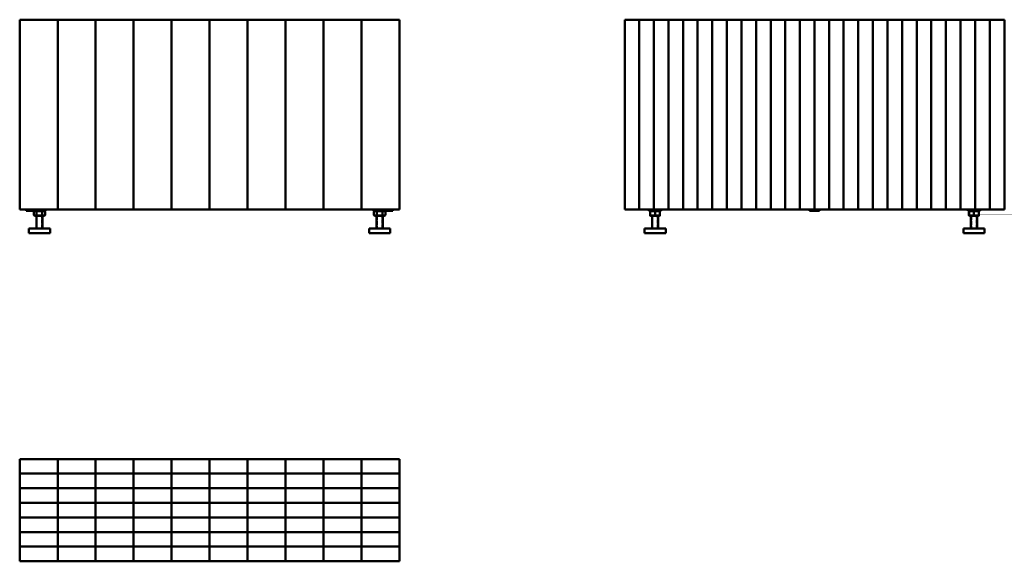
# Model space of a CAD drawing. Header units: millimetres. Extents: x 207 to 3144, y 550 to 1987.
# Tile 7 of 7: x 1729 to 3026, y 1274 to 1987. Entities that reach past the tile are written whole.
import ezdxf

# ---------------------------------------------------------------- set-up
doc = ezdxf.new("R2010")
doc.units = ezdxf.units.MM
doc.header["$LTSCALE"] = 8
doc.linetypes.add('DASHED', pattern=[0.2067, 0.1654, -0.0413])
doc.layers.add('Hidden Narrow (ANSI)', color=7, linetype='DASHED', lineweight=25)
doc.layers.add('Visible (ANSI)', color=7, linetype='Continuous', lineweight=50)

msp = doc.modelspace()

# ---------------------------------------------------------------- linework, layer by layer
at = {"layer": 'Hidden Narrow (ANSI)', "ltscale": 3.975954}
for p, q in [((1752.2, 1728.5), (1752.2, 1711.8)), ((1758.7, 1711.8), (1758.7, 1728.5)), ((2200.2, 1728.5), (2200.2, 1711.8)), ((2206.7, 1711.8), (2206.7, 1728.5)), ((2562.9, 1728.5), (2562.9, 1711.8)), ((2569.4, 1711.8), (2569.4, 1728.5)), ((2982.9, 1728.5), (2982.9, 1711.8)), ((2989.4, 1711.8), (2989.4, 1728.5))]:
    msp.add_line(p, q, dxfattribs=at)
at = {"layer": 'Hidden Narrow (ANSI)', "ltscale": 0.000232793}
for centre, start, end in [((1755.5, 1368.3), 151.6926, 151.7172), ((1755.5, 1368.3), 28.2828, 28.3074), ((2203.5, 1368.3), 151.6926, 151.7172), ((2203.5, 1368.3), 28.2828, 28.3074)]:
    msp.add_arc(centre, 3.26, start, end, dxfattribs=at)
at = {"layer": 'Visible (ANSI)'}
for p, q in [((1729.5, 1986.8), (1729.5, 1736.8)), ((1729.5, 1986.8), (1779.5, 1986.8)), ((1779.5, 1736.8), (1779.5, 1986.8)), ((1779.5, 1986.8), (1779.5, 1736.8)), ((1779.5, 1986.8), (1829.5, 1986.8)), ((1829.5, 1736.8), (1829.5, 1986.8)), ((1829.5, 1986.8), (1829.5, 1736.8)), ((1829.5, 1986.8), (1879.5, 1986.8)), ((1879.5, 1736.8), (1879.5, 1986.8)), ((1879.5, 1986.8), (1879.5, 1736.8)), ((1879.5, 1986.8), (1929.5, 1986.8)), ((1929.5, 1736.8), (1929.5, 1986.8)), ((1929.5, 1986.8), (1929.5, 1736.8)), ((1929.5, 1986.8), (1979.5, 1986.8)), ((1979.5, 1736.8), (1979.5, 1986.8)), ((1979.5, 1986.8), (1979.5, 1736.8)), ((1979.5, 1986.8), (2029.5, 1986.8)), ((2029.5, 1986.8), (2029.5, 1736.8)), ((2029.5, 1986.8), (2079.5, 1986.8)), ((2029.5, 1736.8), (2029.5, 1986.8)), ((2079.5, 1986.8), (2079.5, 1736.8)), ((2079.5, 1986.8), (2129.5, 1986.8)), ((2079.5, 1736.8), (2079.5, 1986.8)), ((2129.5, 1986.8), (2129.5, 1736.8)), ((2129.5, 1986.8), (2179.5, 1986.8)), ((2129.5, 1736.8), (2129.5, 1986.8)), ((2179.5, 1986.8), (2179.5, 1736.8)), ((2179.5, 1986.8), (2229.5, 1986.8)), ((2179.5, 1736.8), (2179.5, 1986.8)), ((2229.5, 1736.8), (2229.5, 1986.8)), ((2526.2, 1986.8), (2545.4, 1986.8)), ((2526.2, 1736.8), (2526.2, 1986.8)), ((2545.4, 1986.8), (2564.6, 1986.8)), ((2545.4, 1736.8), (2545.4, 1986.8)), ((2545.4, 1986.8), (2545.4, 1736.8)), ((2564.6, 1986.8), (2564.6, 1736.8)), ((2564.6, 1736.8), (2564.6, 1986.8)), ((2564.6, 1986.8), (2583.8, 1986.8)), ((2583.8, 1986.8), (2583.8, 1736.8)), ((2583.8, 1986.8), (2603.1, 1986.8)), ((2583.8, 1736.8), (2583.8, 1986.8)), ((2603.1, 1986.8), (2622.3, 1986.8)), ((2603.1, 1736.8), (2603.1, 1986.8)), ((2603.1, 1986.8), (2603.1, 1736.8)), ((2622.3, 1986.8), (2641.5, 1986.8)), ((2622.3, 1736.8), (2622.3, 1986.8)), ((2622.3, 1986.8), (2622.3, 1736.8)), ((2641.5, 1986.8), (2660.8, 1986.8)), ((2641.5, 1736.8), (2641.5, 1986.8)), ((2641.5, 1986.8), (2641.5, 1736.8)), ((2660.8, 1986.8), (2680, 1986.8)), ((2660.8, 1736.8), (2660.8, 1986.8)), ((2660.8, 1986.8), (2660.8, 1736.8)), ((2680, 1986.8), (2699.2, 1986.8)), ((2680, 1736.8), (2680, 1986.8)), ((2680, 1986.8), (2680, 1736.8)), ((2699.2, 1986.8), (2718.5, 1986.8)), ((2699.2, 1736.8), (2699.2, 1986.8)), ((2699.2, 1986.8), (2699.2, 1736.8)), ((2718.5, 1986.8), (2737.7, 1986.8)), ((2718.5, 1736.8), (2718.5, 1986.8)), ((2718.5, 1986.8), (2718.5, 1736.8)), ((2737.7, 1986.8), (2756.9, 1986.8)), ((2737.7, 1736.8), (2737.7, 1986.8)), ((2737.7, 1986.8), (2737.7, 1736.8)), ((2756.9, 1986.8), (2776.2, 1986.8)), ((2756.9, 1736.8), (2756.9, 1986.8)), ((2756.9, 1986.8), (2756.9, 1736.8)), ((2776.2, 1736.8), (2776.2, 1986.8)), ((2776.2, 1986.8), (2795.4, 1986.8)), ((2776.2, 1986.8), (2776.2, 1736.8)), ((2795.4, 1986.8), (2814.6, 1986.8)), ((2795.4, 1736.8), (2795.4, 1986.8)), ((2795.4, 1986.8), (2795.4, 1736.8)), ((2814.6, 1986.8), (2833.8, 1986.8)), ((2814.6, 1736.8), (2814.6, 1986.8)), ((2814.6, 1986.8), (2814.6, 1736.8)), ((2833.8, 1986.8), (2833.8, 1736.8)), ((2833.9, 1986.8), (2853.1, 1986.8)), ((2833.9, 1736.8), (2833.9, 1986.8)), ((2853.1, 1986.8), (2872.3, 1986.8)), ((2853.1, 1736.8), (2853.1, 1986.8)), ((2853.1, 1986.8), (2853.1, 1736.8)), ((2872.3, 1986.8), (2891.5, 1986.8)), ((2872.3, 1736.8), (2872.3, 1986.8)), ((2872.3, 1986.8), (2872.3, 1736.8)), ((2891.5, 1986.8), (2910.8, 1986.8)), ((2891.5, 1736.8), (2891.5, 1986.8)), ((2891.5, 1986.8), (2891.5, 1736.8)), ((2910.8, 1986.8), (2930, 1986.8)), ((2910.8, 1736.8), (2910.8, 1986.8)), ((2910.8, 1986.8), (2910.8, 1736.8)), ((2930, 1986.8), (2949.2, 1986.8)), ((2930, 1736.8), (2930, 1986.8)), ((2930, 1986.8), (2930, 1736.8)), ((2949.2, 1986.8), (2968.5, 1986.8)), ((2949.2, 1736.8), (2949.2, 1986.8)), ((2949.2, 1986.8), (2949.2, 1736.8)), ((2968.5, 1986.8), (2987.7, 1986.8)), ((2968.5, 1736.8), (2968.5, 1986.8)), ((2968.5, 1986.8), (2968.5, 1736.8)), ((2987.7, 1986.8), (2987.7, 1736.8)), ((2987.7, 1986.8), (3006.9, 1986.8)), ((2987.7, 1736.8), (2987.7, 1986.8)), ((3006.9, 1986.8), (3026.2, 1986.8)), ((3006.9, 1736.8), (3006.9, 1986.8)), ((3006.9, 1986.8), (3006.9, 1736.8)), ((3026.2, 1986.8), (3026.2, 1736.8)), ((2564.6, 1761.8), (2564.6, 1761.8)), ((2564.6, 1752.8), (2564.6, 1752.8)), ((2987.7, 1761.8), (2987.7, 1761.8)), ((2987.7, 1752.8), (2987.7, 1752.8)), ((2564.6, 1747.6), (2564.6, 1747.6)), ((2776.2, 1749.3), (2776.2, 1749.3)), ((2776.2, 1744.8), (2776.2, 1744.8)), ((2987.7, 1747.6), (2987.7, 1747.6)), ((1779.5, 1736.8), (1729.5, 1736.8)), ((1738, 1735.3), (1738, 1736.8)), ((1738, 1735.3), (1747.5, 1735.3)), ((1747.5, 1735.3), (1747.5, 1736.8)), ((1747.5, 1735.3), (1763.5, 1735.3)), ((1749.7, 1735.3), (1748, 1734.3)), ((1748, 1729.4), (1748, 1734.3)), ((1749.7, 1728.5), (1748, 1729.4)), ((1749.7, 1728.5), (1761.3, 1728.5)), ((1751.5, 1711.8), (1751.5, 1728.5)), ((1751.7, 1729.4), (1751.7, 1734.3)), ((1759.2, 1729.4), (1759.2, 1734.3)), ((1759.5, 1711.8), (1759.5, 1728.5)), ((1761.3, 1735.3), (1763, 1734.3)), ((1761.3, 1728.5), (1763, 1729.4)), ((1763, 1729.4), (1763, 1734.3)), ((1763.5, 1735.3), (1763.5, 1736.8)), ((1829.5, 1736.8), (1779.5, 1736.8)), ((1879.5, 1736.8), (1829.5, 1736.8)), ((1929.5, 1736.8), (1879.5, 1736.8)), ((1979.5, 1736.8), (1929.5, 1736.8)), ((2029.5, 1736.8), (1979.5, 1736.8)), ((2079.5, 1736.8), (2029.5, 1736.8)), ((2129.5, 1736.8), (2079.5, 1736.8)), ((2179.5, 1736.8), (2129.5, 1736.8)), ((2229.5, 1736.8), (2179.5, 1736.8)), ((2195.5, 1735.3), (2195.5, 1736.8)), ((2195.5, 1735.3), (2211.5, 1735.3)), ((2197.7, 1735.3), (2196, 1734.3)), ((2196, 1729.4), (2196, 1734.3)), ((2197.7, 1728.5), (2196, 1729.4)), ((2197.7, 1728.5), (2209.3, 1728.5)), ((2199.5, 1711.8), (2199.5, 1728.5)), ((2199.7, 1729.4), (2199.7, 1734.3)), ((2207.2, 1729.4), (2207.2, 1734.3)), ((2207.5, 1711.8), (2207.5, 1728.5)), ((2209.3, 1735.3), (2211, 1734.3)), ((2209.3, 1728.5), (2211, 1729.4)), ((2211, 1729.4), (2211, 1734.3)), ((2211.5, 1735.3), (2211.5, 1736.8)), ((2211.5, 1735.3), (2221, 1735.3)), ((2221, 1735.3), (2221, 1736.8)), ((2545.4, 1736.8), (2526.2, 1736.8)), ((2564.6, 1736.8), (2545.4, 1736.8)), ((2558.2, 1735.3), (2558.2, 1736.8)), ((2558.2, 1735.3), (2574.2, 1735.3)), ((2559.6, 1729.4), (2559.6, 1734.3)), ((2560.4, 1735.3), (2559.7, 1734.9)), ((2559.7, 1729.4), (2559.7, 1734.3)), ((2560.4, 1728.5), (2559.7, 1728.9)), ((2560.4, 1728.5), (2572, 1728.5)), ((2562.2, 1711.8), (2562.2, 1728.5)), ((2583.8, 1736.8), (2564.6, 1736.8)), ((2564.6, 1736.8), (2564.6, 1736.8)), ((2566.2, 1729.4), (2566.2, 1734.3)), ((2570.2, 1711.8), (2570.2, 1728.5)), ((2572, 1735.3), (2572.7, 1734.9)), ((2572, 1728.5), (2572.7, 1728.9)), ((2572.7, 1729.4), (2572.7, 1734.3)), ((2574.2, 1735.3), (2574.2, 1736.8)), ((2603.1, 1736.8), (2583.8, 1736.8)), ((2622.3, 1736.8), (2603.1, 1736.8)), ((2641.5, 1736.8), (2622.3, 1736.8)), ((2660.8, 1736.8), (2641.5, 1736.8)), ((2680, 1736.8), (2660.8, 1736.8)), ((2699.2, 1736.8), (2680, 1736.8)), ((2718.5, 1736.8), (2699.2, 1736.8)), ((2737.7, 1736.8), (2718.5, 1736.8)), ((2756.9, 1736.8), (2737.7, 1736.8)), ((2776.2, 1736.8), (2756.9, 1736.8)), ((2769.7, 1735.3), (2769.7, 1736.8)), ((2769.7, 1735.3), (2782.7, 1735.3)), ((2776.2, 1736.8), (2776.2, 1736.8)), ((2795.4, 1736.8), (2776.2, 1736.8)), ((2782.7, 1735.3), (2782.7, 1736.8)), ((2814.6, 1736.8), (2795.4, 1736.8)), ((2833.8, 1736.8), (2814.6, 1736.8)), ((2853.1, 1736.8), (2833.9, 1736.8)), ((2872.3, 1736.8), (2853.1, 1736.8)), ((2891.5, 1736.8), (2872.3, 1736.8)), ((2910.8, 1736.8), (2891.5, 1736.8)), ((2930, 1736.8), (2910.8, 1736.8)), ((2949.2, 1736.8), (2930, 1736.8)), ((2968.5, 1736.8), (2949.2, 1736.8)), ((2987.7, 1736.8), (2968.5, 1736.8)), ((2978.2, 1735.3), (2978.2, 1736.8)), ((2978.2, 1735.3), (2994.2, 1735.3)), ((2979.6, 1729.4), (2979.6, 1734.3)), ((2980.4, 1735.3), (2979.7, 1734.9)), ((2979.7, 1729.4), (2979.7, 1734.3)), ((2980.4, 1728.5), (2979.7, 1728.9)), ((2980.4, 1728.5), (2992, 1728.5)), ((2982.2, 1711.8), (2982.2, 1728.5)), ((2986.2, 1729.4), (2986.2, 1734.3)), ((3006.9, 1736.8), (2987.7, 1736.8)), ((2987.7, 1736.8), (2987.7, 1736.8)), ((2990.2, 1711.8), (2990.2, 1728.5)), ((2992, 1735.3), (2992.7, 1734.9)), ((2992, 1728.5), (2992.7, 1728.9)), ((2992.7, 1729.4), (2992.7, 1734.3)), ((2994.2, 1735.3), (2994.2, 1736.8)), ((3026.2, 1736.8), (3006.9, 1736.8)), ((1769.5, 1711.8), (1741.5, 1711.8)), ((1741.5, 1705.8), (1741.5, 1711.8)), ((1769.5, 1705.8), (1769.5, 1711.8)), ((2217.5, 1711.8), (2189.5, 1711.8)), ((2189.5, 1705.8), (2189.5, 1711.8)), ((2217.5, 1705.8), (2217.5, 1711.8)), ((2580.2, 1711.8), (2552.2, 1711.8)), ((2552.2, 1705.8), (2552.2, 1711.8)), ((2580.2, 1705.8), (2580.2, 1711.8)), ((3000.2, 1711.8), (2972.2, 1711.8)), ((2972.2, 1705.8), (2972.2, 1711.8)), ((3000.2, 1705.8), (3000.2, 1711.8)), ((1769.5, 1705.8), (1741.5, 1705.8)), ((2217.5, 1705.8), (2189.5, 1705.8)), ((2580.2, 1705.8), (2552.2, 1705.8)), ((3000.2, 1705.8), (2972.2, 1705.8)), ((1729.5, 1408.3), (1729.5, 1389.1)), ((1779.5, 1408.3), (1729.5, 1408.3)), ((1779.5, 1408.3), (1779.5, 1389.1)), ((1829.5, 1408.3), (1779.5, 1408.3)), ((1779.5, 1389.1), (1779.5, 1408.3)), ((1829.5, 1408.3), (1829.5, 1389.1)), ((1879.5, 1408.3), (1829.5, 1408.3)), ((1829.5, 1389.1), (1829.5, 1408.3)), ((1879.5, 1408.3), (1879.5, 1389.1)), ((1929.5, 1408.3), (1879.5, 1408.3)), ((1879.5, 1389.1), (1879.5, 1408.3)), ((1929.5, 1408.3), (1929.5, 1389.1)), ((1979.5, 1408.3), (1929.5, 1408.3)), ((1929.5, 1389.1), (1929.5, 1408.3)), ((1979.5, 1408.3), (1979.5, 1389.1)), ((2029.5, 1408.3), (1979.5, 1408.3)), ((1979.5, 1389.1), (1979.5, 1408.3)), ((2029.5, 1389.1), (2029.5, 1408.3)), ((2029.5, 1408.3), (2029.5, 1389.1)), ((2079.5, 1408.3), (2029.5, 1408.3)), ((2079.5, 1389.1), (2079.5, 1408.3)), ((2079.5, 1408.3), (2079.5, 1389.1)), ((2129.5, 1408.3), (2079.5, 1408.3)), ((2129.5, 1389.1), (2129.5, 1408.3)), ((2129.5, 1408.3), (2129.5, 1389.1)), ((2179.5, 1408.3), (2129.5, 1408.3)), ((2179.5, 1389.1), (2179.5, 1408.3)), ((2179.5, 1408.3), (2179.5, 1389.1)), ((2229.5, 1408.3), (2179.5, 1408.3)), ((2229.5, 1389.1), (2229.5, 1408.3)), ((1729.5, 1389.1), (1729.5, 1369.9)), ((1779.5, 1389.1), (1729.5, 1389.1)), ((1729.5, 1389.1), (1779.5, 1389.1)), ((1779.5, 1369.9), (1779.5, 1389.1)), ((1779.5, 1389.1), (1779.5, 1369.9)), ((1829.5, 1389.1), (1779.5, 1389.1)), ((1779.5, 1389.1), (1829.5, 1389.1)), ((1829.5, 1389.1), (1829.5, 1369.9)), ((1879.5, 1389.1), (1829.5, 1389.1)), ((1829.5, 1389.1), (1879.5, 1389.1)), ((1829.5, 1369.9), (1829.5, 1389.1)), ((1879.5, 1389.1), (1879.5, 1369.9)), ((1929.5, 1389.1), (1879.5, 1389.1)), ((1879.5, 1389.1), (1929.5, 1389.1)), ((1879.5, 1369.9), (1879.5, 1389.1)), ((1929.5, 1389.1), (1929.5, 1369.9)), ((1979.5, 1389.1), (1929.5, 1389.1)), ((1929.5, 1389.1), (1979.5, 1389.1)), ((1929.5, 1369.9), (1929.5, 1389.1)), ((1979.5, 1389.1), (1979.5, 1369.9)), ((2029.5, 1389.1), (1979.5, 1389.1)), ((1979.5, 1389.1), (2029.5, 1389.1)), ((1979.5, 1369.9), (1979.5, 1389.1)), ((2029.5, 1369.9), (2029.5, 1389.1)), ((2029.5, 1389.1), (2029.5, 1369.9)), ((2079.5, 1389.1), (2029.5, 1389.1)), ((2029.5, 1389.1), (2079.5, 1389.1)), ((2079.5, 1369.9), (2079.5, 1389.1)), ((2079.5, 1389.1), (2079.5, 1369.9)), ((2129.5, 1389.1), (2079.5, 1389.1)), ((2079.5, 1389.1), (2129.5, 1389.1)), ((2129.5, 1369.9), (2129.5, 1389.1)), ((2129.5, 1389.1), (2129.5, 1369.9)), ((2179.5, 1389.1), (2129.5, 1389.1)), ((2129.5, 1389.1), (2179.5, 1389.1)), ((2179.5, 1369.9), (2179.5, 1389.1)), ((2229.5, 1389.1), (2179.5, 1389.1)), ((2179.5, 1389.1), (2179.5, 1369.9)), ((2179.5, 1389.1), (2229.5, 1389.1)), ((2229.5, 1369.9), (2229.5, 1389.1)), ((1729.5, 1369.9), (1779.5, 1369.9)), ((1779.5, 1369.9), (1729.5, 1369.9)), ((1729.5, 1369.9), (1729.5, 1350.6)), ((1779.5, 1350.6), (1779.5, 1369.9)), ((1779.5, 1369.9), (1779.5, 1350.6)), ((1829.5, 1369.9), (1779.5, 1369.9)), ((1779.5, 1369.9), (1829.5, 1369.9)), ((1829.5, 1369.9), (1829.5, 1350.6)), ((1879.5, 1369.9), (1829.5, 1369.9)), ((1829.5, 1369.9), (1879.5, 1369.9)), ((1829.5, 1350.6), (1829.5, 1369.9)), ((1879.5, 1369.9), (1879.5, 1350.6)), ((1929.5, 1369.9), (1879.5, 1369.9)), ((1879.5, 1369.9), (1929.5, 1369.9)), ((1879.5, 1350.6), (1879.5, 1369.9)), ((1929.5, 1369.9), (1929.5, 1350.6)), ((1979.5, 1369.9), (1929.5, 1369.9)), ((1929.5, 1369.9), (1979.5, 1369.9)), ((1929.5, 1350.6), (1929.5, 1369.9)), ((1979.5, 1369.9), (1979.5, 1350.6)), ((2029.5, 1369.9), (1979.5, 1369.9)), ((1979.5, 1369.9), (2029.5, 1369.9)), ((1979.5, 1350.6), (1979.5, 1369.9)), ((2029.5, 1350.6), (2029.5, 1369.9)), ((2029.5, 1369.9), (2029.5, 1350.6)), ((2079.5, 1369.9), (2029.5, 1369.9)), ((2029.5, 1369.9), (2079.5, 1369.9)), ((2079.5, 1350.6), (2079.5, 1369.9)), ((2079.5, 1369.9), (2079.5, 1350.6)), ((2129.5, 1369.9), (2079.5, 1369.9)), ((2079.5, 1369.9), (2129.5, 1369.9)), ((2129.5, 1350.6), (2129.5, 1369.9)), ((2129.5, 1369.9), (2129.5, 1350.6)), ((2179.5, 1369.9), (2129.5, 1369.9)), ((2129.5, 1369.9), (2179.5, 1369.9)), ((2179.5, 1350.6), (2179.5, 1369.9)), ((2229.5, 1369.9), (2179.5, 1369.9)), ((2179.5, 1369.9), (2179.5, 1350.6)), ((2179.5, 1369.9), (2229.5, 1369.9)), ((2229.5, 1350.6), (2229.5, 1369.9)), ((1729.5, 1350.6), (1779.5, 1350.6)), ((1729.5, 1350.6), (1729.5, 1331.4)), ((1779.5, 1350.6), (1729.5, 1350.6)), ((1779.5, 1350.6), (1779.5, 1331.4)), ((1829.5, 1350.6), (1779.5, 1350.6)), ((1779.5, 1350.6), (1829.5, 1350.6)), ((1779.5, 1331.4), (1779.5, 1350.6)), ((1829.5, 1350.6), (1829.5, 1331.4)), ((1879.5, 1350.6), (1829.5, 1350.6)), ((1829.5, 1350.6), (1879.5, 1350.6)), ((1829.5, 1331.4), (1829.5, 1350.6)), ((1879.5, 1350.6), (1879.5, 1331.4)), ((1929.5, 1350.6), (1879.5, 1350.6)), ((1879.5, 1350.6), (1929.5, 1350.6)), ((1879.5, 1331.4), (1879.5, 1350.6)), ((1929.5, 1350.6), (1929.5, 1331.4)), ((1979.5, 1350.6), (1929.5, 1350.6)), ((1929.5, 1350.6), (1979.5, 1350.6)), ((1929.5, 1331.4), (1929.5, 1350.6)), ((1979.5, 1350.6), (1979.5, 1331.4)), ((2029.5, 1350.6), (1979.5, 1350.6)), ((1979.5, 1350.6), (2029.5, 1350.6)), ((1979.5, 1331.4), (1979.5, 1350.6)), ((2029.5, 1331.4), (2029.5, 1350.6)), ((2029.5, 1350.6), (2029.5, 1331.4)), ((2079.5, 1350.6), (2029.5, 1350.6)), ((2029.5, 1350.6), (2079.5, 1350.6)), ((2079.5, 1331.4), (2079.5, 1350.6)), ((2079.5, 1350.6), (2079.5, 1331.4)), ((2129.5, 1350.6), (2079.5, 1350.6)), ((2079.5, 1350.6), (2129.5, 1350.6)), ((2129.5, 1331.4), (2129.5, 1350.6)), ((2129.5, 1350.6), (2129.5, 1331.4)), ((2179.5, 1350.6), (2129.5, 1350.6)), ((2129.5, 1350.6), (2179.5, 1350.6)), ((2179.5, 1331.4), (2179.5, 1350.6)), ((2179.5, 1350.6), (2179.5, 1331.4)), ((2229.5, 1350.6), (2179.5, 1350.6)), ((2179.5, 1350.6), (2229.5, 1350.6)), ((2229.5, 1331.4), (2229.5, 1350.6)), ((1729.5, 1331.4), (1729.5, 1312.2)), ((1779.5, 1331.4), (1729.5, 1331.4)), ((1729.5, 1331.4), (1779.5, 1331.4)), ((1779.5, 1331.4), (1779.5, 1312.2)), ((1829.5, 1331.4), (1779.5, 1331.4)), ((1779.5, 1331.4), (1829.5, 1331.4)), ((1779.5, 1312.2), (1779.5, 1331.4)), ((1829.5, 1331.4), (1829.5, 1312.2)), ((1879.5, 1331.4), (1829.5, 1331.4)), ((1829.5, 1331.4), (1879.5, 1331.4)), ((1829.5, 1312.2), (1829.5, 1331.4)), ((1879.5, 1331.4), (1879.5, 1312.2)), ((1929.5, 1331.4), (1879.5, 1331.4)), ((1879.5, 1331.4), (1929.5, 1331.4)), ((1879.5, 1312.2), (1879.5, 1331.4)), ((1929.5, 1331.4), (1929.5, 1312.2)), ((1979.5, 1331.4), (1929.5, 1331.4)), ((1929.5, 1331.4), (1979.5, 1331.4)), ((1929.5, 1312.2), (1929.5, 1331.4)), ((1979.5, 1331.4), (1979.5, 1312.2)), ((2029.5, 1331.4), (1979.5, 1331.4)), ((1979.5, 1331.4), (2029.5, 1331.4)), ((1979.5, 1312.2), (1979.5, 1331.4)), ((2029.5, 1312.2), (2029.5, 1331.4)), ((2029.5, 1331.4), (2029.5, 1312.2)), ((2079.5, 1331.4), (2029.5, 1331.4)), ((2029.5, 1331.4), (2079.5, 1331.4)), ((2079.5, 1312.2), (2079.5, 1331.4)), ((2079.5, 1331.4), (2079.5, 1312.2)), ((2129.5, 1331.4), (2079.5, 1331.4)), ((2079.5, 1331.4), (2129.5, 1331.4)), ((2129.5, 1312.2), (2129.5, 1331.4)), ((2129.5, 1331.4), (2129.5, 1312.2)), ((2179.5, 1331.4), (2129.5, 1331.4)), ((2129.5, 1331.4), (2179.5, 1331.4)), ((2179.5, 1312.2), (2179.5, 1331.4)), ((2179.5, 1331.4), (2179.5, 1312.2)), ((2229.5, 1331.4), (2179.5, 1331.4)), ((2179.5, 1331.4), (2229.5, 1331.4)), ((2229.5, 1312.2), (2229.5, 1331.4)), ((1729.5, 1312.2), (1729.5, 1293)), ((1779.5, 1312.2), (1729.5, 1312.2)), ((1729.5, 1312.2), (1779.5, 1312.2)), ((1779.5, 1312.2), (1779.5, 1293)), ((1829.5, 1312.2), (1779.5, 1312.2)), ((1779.5, 1312.2), (1829.5, 1312.2)), ((1779.5, 1293), (1779.5, 1312.2)), ((1829.5, 1312.2), (1829.5, 1293)), ((1879.5, 1312.2), (1829.5, 1312.2)), ((1829.5, 1312.2), (1879.5, 1312.2)), ((1829.5, 1293), (1829.5, 1312.2)), ((1879.5, 1312.2), (1879.5, 1293)), ((1929.5, 1312.2), (1879.5, 1312.2)), ((1879.5, 1312.2), (1929.5, 1312.2)), ((1879.5, 1293), (1879.5, 1312.2)), ((1929.5, 1312.2), (1929.5, 1293)), ((1979.5, 1312.2), (1929.5, 1312.2)), ((1929.5, 1312.2), (1979.5, 1312.2)), ((1929.5, 1293), (1929.5, 1312.2)), ((1979.5, 1312.2), (1979.5, 1293)), ((2029.5, 1312.2), (1979.5, 1312.2)), ((1979.5, 1312.2), (2029.5, 1312.2)), ((1979.5, 1293), (1979.5, 1312.2)), ((2029.5, 1293), (2029.5, 1312.2)), ((2029.5, 1312.2), (2029.5, 1293)), ((2079.5, 1312.2), (2029.5, 1312.2)), ((2029.5, 1312.2), (2079.5, 1312.2)), ((2079.5, 1293), (2079.5, 1312.2)), ((2079.5, 1312.2), (2079.5, 1293)), ((2129.5, 1312.2), (2079.5, 1312.2)), ((2079.5, 1312.2), (2129.5, 1312.2)), ((2129.5, 1293), (2129.5, 1312.2)), ((2129.5, 1312.2), (2129.5, 1293)), ((2179.5, 1312.2), (2129.5, 1312.2)), ((2129.5, 1312.2), (2179.5, 1312.2)), ((2179.5, 1293), (2179.5, 1312.2)), ((2179.5, 1312.2), (2179.5, 1293)), ((2229.5, 1312.2), (2179.5, 1312.2)), ((2179.5, 1312.2), (2229.5, 1312.2)), ((2229.5, 1293), (2229.5, 1312.2)), ((1729.5, 1293), (1729.5, 1273.7)), ((1779.5, 1293), (1729.5, 1293)), ((1729.5, 1293), (1779.5, 1293)), ((1779.5, 1293), (1779.5, 1273.7)), ((1829.5, 1293), (1779.5, 1293)), ((1779.5, 1293), (1829.5, 1293)), ((1779.5, 1273.7), (1779.5, 1293)), ((1829.5, 1293), (1829.5, 1273.7)), ((1879.5, 1293), (1829.5, 1293)), ((1829.5, 1293), (1879.5, 1293)), ((1829.5, 1273.7), (1829.5, 1293)), ((1879.5, 1293), (1879.5, 1273.7)), ((1929.5, 1293), (1879.5, 1293)), ((1879.5, 1293), (1929.5, 1293)), ((1879.5, 1273.7), (1879.5, 1293)), ((1929.5, 1293), (1929.5, 1273.7)), ((1979.5, 1293), (1929.5, 1293)), ((1929.5, 1293), (1979.5, 1293)), ((1929.5, 1273.7), (1929.5, 1293)), ((1979.5, 1293), (1979.5, 1273.7)), ((2029.5, 1293), (1979.5, 1293)), ((1979.5, 1293), (2029.5, 1293)), ((1979.5, 1273.7), (1979.5, 1293)), ((2029.5, 1273.7), (2029.5, 1293)), ((2029.5, 1293), (2029.5, 1273.7)), ((2079.5, 1293), (2029.5, 1293)), ((2029.5, 1293), (2079.5, 1293)), ((2079.5, 1273.7), (2079.5, 1293)), ((2079.5, 1293), (2079.5, 1273.7)), ((2129.5, 1293), (2079.5, 1293)), ((2079.5, 1293), (2129.5, 1293)), ((2129.5, 1273.7), (2129.5, 1293)), ((2129.5, 1293), (2129.5, 1273.7)), ((2179.5, 1293), (2129.5, 1293)), ((2129.5, 1293), (2179.5, 1293)), ((2179.5, 1273.7), (2179.5, 1293)), ((2179.5, 1293), (2179.5, 1273.7)), ((2229.5, 1293), (2179.5, 1293)), ((2179.5, 1293), (2229.5, 1293)), ((2229.5, 1273.7), (2229.5, 1293)), ((1729.5, 1273.7), (1779.5, 1273.7)), ((1779.5, 1273.7), (1829.5, 1273.7)), ((1829.5, 1273.7), (1879.5, 1273.7)), ((1879.5, 1273.7), (1929.5, 1273.7)), ((1929.5, 1273.7), (1979.5, 1273.7)), ((1979.5, 1273.7), (2029.5, 1273.7)), ((2029.5, 1273.7), (2079.5, 1273.7)), ((2079.5, 1273.7), (2129.5, 1273.7)), ((2129.5, 1273.7), (2179.5, 1273.7)), ((2179.5, 1273.7), (2229.5, 1273.7))]:
    msp.add_line(p, q, dxfattribs=at)
for centre, radius, start, end in [((1755.5, 1368.3), 14, 173.6682, 173.6733), ((1755.5, 1368.3), 8, 168.8721, 168.8811), ((1755.5, 1368.3), 5.55, 163.8473, 163.8605), ((1755.5, 1368.3), 4.55, 160.1633, 160.1798), ((1755.5, 1368.3), 4, 157.2942, 157.3133), ((1755.5, 1368.3), 4, 22.6867, 22.7058), ((1755.5, 1368.3), 4.55, 19.8202, 19.8367), ((1755.5, 1368.3), 5.55, 16.1395, 16.1527), ((1755.5, 1368.3), 8, 11.1189, 11.1279), ((1755.5, 1368.3), 14, 6.3267, 6.3318), ((2203.5, 1368.3), 14, 173.6682, 173.6733), ((2203.5, 1368.3), 8, 168.8721, 168.8811), ((2203.5, 1368.3), 5.55, 163.8473, 163.8605), ((2203.5, 1368.3), 4.55, 160.1633, 160.1798), ((2203.5, 1368.3), 4, 157.2942, 157.3133), ((2203.5, 1368.3), 4, 22.6867, 22.7058), ((2203.5, 1368.3), 4.55, 19.8202, 19.8367), ((2203.5, 1368.3), 5.55, 16.1395, 16.1527), ((2203.5, 1368.3), 8, 11.1189, 11.1279), ((2203.5, 1368.3), 14, 6.3267, 6.3318)]:
    msp.add_arc(centre, radius, start, end, dxfattribs=at)
for points, weights in [([(1751.7, 1734.3), (1749.8, 1735.4), (1748, 1734.3)], [1, 1.15470053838, 1]), ([(1748, 1734.3), (1748, 1734.3), (1748, 1734.3)], [1, 1.00066283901, 1.00131999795]), ([(1748, 1729.4), (1749.8, 1728.4), (1751.7, 1729.4)], [1, 1.15470053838, 1]), ([(1748, 1729.4), (1748, 1729.4), (1748, 1729.4)], [1.00131999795, 1.00066283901, 1]), ([(1759.2, 1734.3), (1755.5, 1735.4), (1751.7, 1734.3)], [1, 1.15470053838, 1]), ([(1751.7, 1729.4), (1755.5, 1728.4), (1759.2, 1729.4)], [1, 1.15470053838, 1]), ([(1763, 1734.3), (1761.1, 1735.4), (1759.2, 1734.3)], [1, 1.15470053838, 1]), ([(1759.2, 1729.4), (1761.1, 1728.4), (1763, 1729.4)], [1, 1.15470053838, 1]), ([(2199.7, 1734.3), (2197.8, 1735.4), (2196, 1734.3)], [1, 1.15470053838, 1]), ([(2196, 1734.3), (2196, 1734.3), (2196, 1734.3)], [1, 1.00066283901, 1.00131999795]), ([(2196, 1729.4), (2197.8, 1728.4), (2199.7, 1729.4)], [1, 1.15470053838, 1]), ([(2196, 1729.4), (2196, 1729.4), (2196, 1729.4)], [1.00131999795, 1.00066283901, 1]), ([(2207.2, 1734.3), (2203.5, 1735.4), (2199.7, 1734.3)], [1, 1.15470053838, 1]), ([(2199.7, 1729.4), (2203.5, 1728.4), (2207.2, 1729.4)], [1, 1.15470053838, 1]), ([(2211, 1734.3), (2209.1, 1735.4), (2207.2, 1734.3)], [1, 1.15470053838, 1]), ([(2207.2, 1729.4), (2209.1, 1728.4), (2211, 1729.4)], [1, 1.15470053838, 1]), ([(2559.7, 1734.3), (2559.7, 1735.4), (2559.6, 1734.3)], [1, 1.15470053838, 1]), ([(2559.6, 1729.4), (2559.7, 1728.4), (2559.7, 1729.4)], [1, 1.15470053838, 1]), ([(2566.2, 1734.3), (2562.9, 1735.4), (2559.7, 1734.3)], [1, 1.15470053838, 1]), ([(2559.7, 1729.4), (2562.9, 1728.4), (2566.2, 1729.4)], [1, 1.15470053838, 1]), ([(2572.7, 1734.3), (2569.4, 1735.4), (2566.2, 1734.3)], [1, 1.15470053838, 1]), ([(2566.2, 1729.4), (2569.4, 1728.4), (2572.7, 1729.4)], [1, 1.15470053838, 1]), ([(2572.7, 1734.9), (2572.7, 1734.9), (2572.7, 1734.3)], [1.07734531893, 1.07673147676, 1]), ([(2572.7, 1729.4), (2572.7, 1728.9), (2572.7, 1728.9)], [1, 1.07673147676, 1.07734531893]), ([(2979.7, 1734.3), (2979.7, 1735.4), (2979.6, 1734.3)], [1, 1.15470053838, 1]), ([(2979.6, 1729.4), (2979.7, 1728.4), (2979.7, 1729.4)], [1, 1.15470053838, 1]), ([(2986.2, 1734.3), (2982.9, 1735.4), (2979.7, 1734.3)], [1, 1.15470053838, 1]), ([(2979.7, 1729.4), (2982.9, 1728.4), (2986.2, 1729.4)], [1, 1.15470053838, 1]), ([(2992.7, 1734.3), (2989.4, 1735.4), (2986.2, 1734.3)], [1, 1.15470053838, 1]), ([(2986.2, 1729.4), (2989.4, 1728.4), (2992.7, 1729.4)], [1, 1.15470053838, 1]), ([(2992.7, 1734.9), (2992.7, 1734.9), (2992.7, 1734.3)], [1.07734531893, 1.07673147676, 1]), ([(2992.7, 1729.4), (2992.7, 1728.9), (2992.7, 1728.9)], [1, 1.07673147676, 1.07734531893])]:
    msp.add_rational_spline(points, weights, degree=2, dxfattribs=at)

doc.saveas('drawing.dxf')
